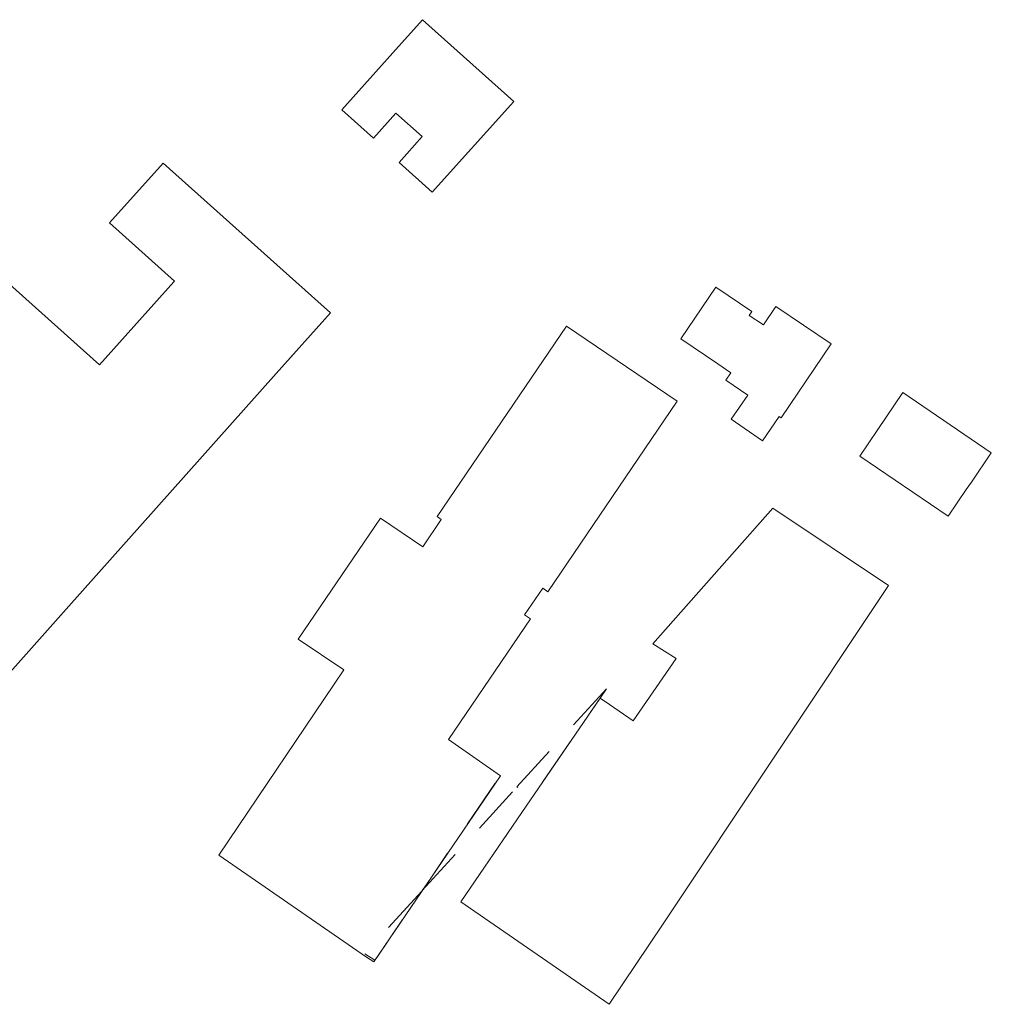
# Model space of a CAD drawing. Header units: metres. Extents: x 98034 to 106916, y 385129 to 392749.
# Tile 20 of 25: x 98978 to 99087, y 385539 to 385649. Entities that reach past the tile are written whole.
import ezdxf

# ---------------------------------------------------------------- set-up
doc = ezdxf.new("R2010")
doc.units = ezdxf.units.M
doc.linetypes.add('KG-PERCEEL', pattern=[19, 5.5, -2, -2, 5.5, -2, -2])
for name, color, linetype, lineweight in [('B-WE-KG-GRENS_PERCEEL-GV', 150, 'KG-PERCEEL', 13), ('B-WE-OG-TOPOGRAFIE_BEBOUWING-G', 8, 'Continuous', 13), ('X-XX-AL-VERWIJZING-G', 7, 'Continuous', 13)]:
    doc.layers.add(name, color=color, linetype=linetype, lineweight=lineweight)

# ---------------------------------------------------------------- blocks, each defined once
blk = doc.blocks.new('kadata')
at = {"layer": 'B-WE-KG-GRENS_PERCEEL-GV'}
for points in [[(99044.078, 385574.217), (99034.043, 385563.218), (99035.755, 385562.056), (99043.361, 385573.169)], [(99023.439, 385551.595), (99034.043, 385563.218), (99032.181, 385564.483), (99024.013, 385552.44)], [(99018.147, 385543.815), (99018.384, 385544.155), (99023.439, 385551.595), (99016.993, 385544.53)]]:
    blk.add_3dface(points, dxfattribs=at)
at = {"layer": 'B-WE-OG-TOPOGRAFIE_BEBOUWING-G', "flags": 128}
for points in [[(99033.71, 385640.022), (99023.46, 385649.172), (99020.13, 385645.442), (99014.443, 385639.07), (99017.994, 385635.9), (99020.5, 385638.707), (99023.441, 385636.081), (99020.86, 385633.191), (99024.57, 385629.841), (99033.71, 385640.022)], [(99013.163, 385616.322), (98994.407, 385633.1), (98988.409, 385626.395), (98995.696, 385619.876), (98995.628, 385619.8), (98987.302, 385610.503), (98976.127, 385620.468), (98971.111, 385614.87), (98963.661, 385621.551), (98963.634, 385621.521), (98962.071, 385622.923), (98951.854, 385611.53), (98953.417, 385610.128), (98953.391, 385610.098), (98971.929, 385593.473), (98955.39, 385574.841), (98967.099, 385564.663), (98983.551, 385583.122), (99007.091, 385609.534), (99013.163, 385616.322)], [(99066.458, 385608.7), (99069.253, 385612.845), (99063.041, 385617.034), (99061.653, 385614.975), (99060.058, 385616.05), (99060.348, 385616.48), (99056.311, 385619.202), (99052.407, 385613.414), (99056.553, 385610.618)], [(99017.215, 385544.158), (99018.02, 385543.603), (99032.208, 385564.451), (99026.391, 385568.546), (99035.565, 385582.048), (99034.905, 385582.497), (99036.932, 385585.479), (99037.516, 385585.083), (99052.004, 385606.428), (99039.601, 385614.847), (99025.112, 385593.502), (99025.578, 385593.185), (99023.493, 385590.118), (99018.764, 385593.331), (99009.555, 385579.778), (99014.646, 385576.318), (99000.65, 385555.566)], [(99056.553, 385610.618), (99058.009, 385609.623), (99057.443, 385608.795)], [(99057.443, 385608.795), (99059.908, 385607.109), (99058.06, 385604.407), (99061.572, 385602.005), (99063.42, 385604.708), (99063.63, 385604.564)], [(99063.63, 385604.564), (99066.458, 385608.7)], [(99087.186, 385600.662), (99077.292, 385607.392), (99074.48, 385603.258), (99072.455, 385600.281), (99082.349, 385593.551), (99084.374, 385596.528), (99084.95, 385597.375), (99087.186, 385600.662)], [(99062.724, 385594.451), (99049.286, 385579.265), (99051.888, 385577.618)], [(99050.441, 385547.89), (99075.665, 385585.78), (99062.724, 385594.451)], [(99051.888, 385577.618), (99047.067, 385570.617)], [(99044.43, 385572.433), (99043.361, 385573.169), (99034.594, 385560.359)], [(99047.067, 385570.617), (99044.43, 385572.433)], [(99034.594, 385560.359), (99027.77, 385550.342)], [(99000.65, 385555.566), (99017.215, 385544.158)], [(99027.77, 385550.342), (99044.38, 385538.862)], [(99044.38, 385538.862), (99050.441, 385547.89)]]:
    blk.add_lwpolyline(points, dxfattribs=at)

msp = doc.modelspace()

# ---------------------------------------------------------------- block references
at = {"layer": 'X-XX-AL-VERWIJZING-G', "rotation": 360}
msp.add_blockref('kadata', (0, 0), dxfattribs=at)
msp.add_blockref('kadata', (0, 0), dxfattribs=at)

doc.saveas('drawing.dxf')
